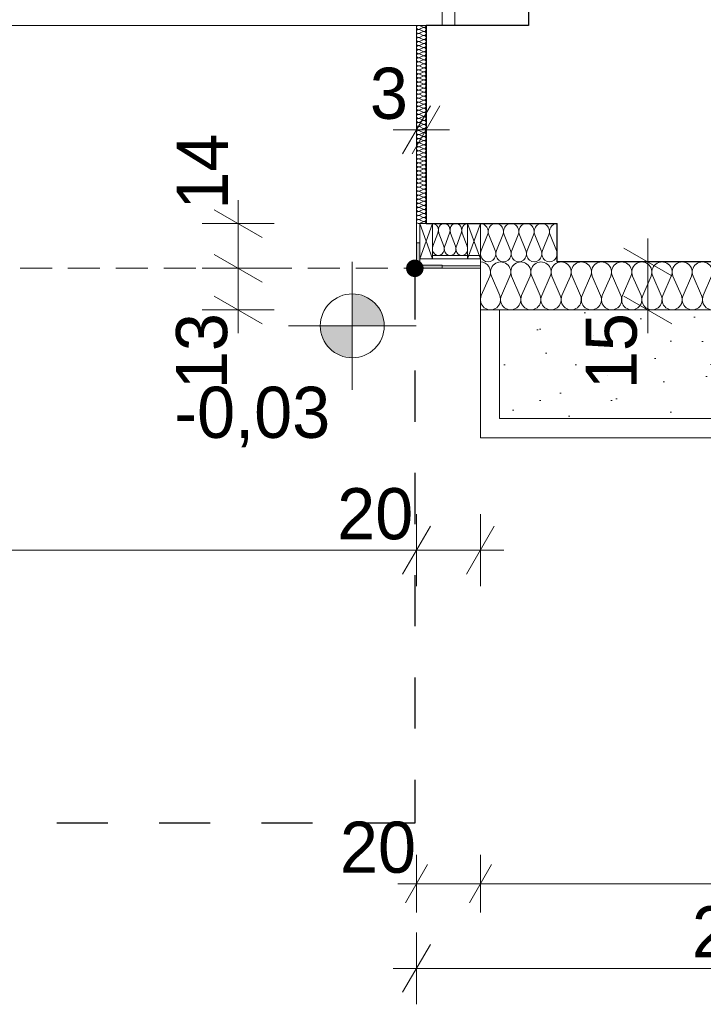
# Model space of a CAD drawing. Extents: x -547885 to -186295, y -25370 to 156194.
# Tile 150 of 256: x -490539 to -488401, y 30535 to 33615. Entities that reach past the tile are written whole.
import ezdxf

# ---------------------------------------------------------------- set-up
doc = ezdxf.new("R2010")
doc.units = 0
doc.header["$MEASUREMENT"] = 0
doc.linetypes.add('Krawędzie ukryte', pattern=[150, 100, -50])
doc.linetypes.add('Przerywana', pattern=[320, 160, -160])
for name, color, linetype in [('Arch ocieplenie', 7, 'Continuous'), ('INWENT RZĘDNE', 7, 'Continuous'), ('INWENT WYMIARY', 7, 'Continuous')]:
    doc.layers.add(name, color=color, linetype=linetype)
for name, color, linetype, lineweight in [('Arch ocieplenie_Nr_Pióra__21', 7, 'Continuous', 9), ('Arch opisy_Nr_Pióra__21', 7, 'Continuous', 9), ('Arch stropy_Nr_Pióra__21', 7, 'Continuous', 9), ('Arch teren_Nr_Pióra__5', 7, 'Continuous', 13), ('INWENT RZĘDNE_Nr_Pióra__21', 7, 'Continuous', 9), ('INWENT WYMIARY_Nr_Pióra__21', 7, 'Continuous', 9), ('INWENT. DRZWI_Nr_Pióra__21', 7, 'Continuous', 9), ('INWENT.ŚCIANY_Nr_Pióra__1', 7, 'Continuous', 25), ('Istniejące stropy_Nr_Pióra__5', 7, 'Continuous', 13)]:
    doc.layers.add(name, color=color, linetype=linetype, lineweight=lineweight)
for name, color, linetype, lineweight, true_color in [('Arch ocieplenie_Nr_Pióra__25', 7, 'Continuous', 15, 0x40a5ff), ('Arch ocieplenie_Nr_Pióra__44', 7, 'Continuous', 9, 0x029e21), ('Arch okna_Nr_Pióra__82', 7, 'Continuous', 20, 0xaaaaaa), ('Arch wykończenie_Nr_Pióra__3', 7, 'Continuous', 18, 0xff6600), ('Arch wykończenie_Nr_Pióra__9', 7, 'Continuous', 9, 0x3dad99)]:
    doc.layers.add(name, color=color, linetype=linetype, lineweight=lineweight, true_color=true_color)
doc.styles.add('GENERATED_STYLE_2', font='txt')
doc.styles.add('GENERATED_STYLE_4', font='txt')
doc.dimstyles.new('GENERATED_STYLE__13', dxfattribs={"dimtxt": 0.18, "dimasz": 109.44, "dimexe": 0.18, "dimexo": 0.0625, "dimgap": 0.09, "dimtad": 0, "dimtih": 1, "dimtoh": 1, "dimdec": 4, "dimzin": 0, "dimdsep": 46, "dimcen": 0.09, "dimadec": 0, "dimazin": 0, "dimtfac": 1, "dimtdec": 4, "dimtmove": 0, "dimatfit": 3, "dimldrblk": 'ARROWHEAD_11', "dimfxl": 0, "dimtolj": 1, "dimtzin": 0, "dimarcsym": 0})
doc.dimstyles.new('GENERATED_STYLE__3', dxfattribs={"dimtxt": 160.000002, "dimasz": 91.2, "dimexe": 0.18, "dimexo": 0, "dimgap": 0.09, "dimtad": 1, "dimtih": 1, "dimtoh": 1, "dimdec": 0, "dimlfac": 0.1, "dimzin": 0, "dimdsep": 46, "dimtxsty": 'GENERATED_STYLE_2', "dimblk": 'ARROWHEAD_2', "dimblk1": 'ARROWHEAD_2', "dimblk2": 'ARROWHEAD_2', "dimcen": 0.09, "dimclrd": 7, "dimclre": 7, "dimclrt": 7, "dimazin": 0, "dimtfac": 1, "dimtdec": 4, "dimtmove": 0, "dimatfit": 3, "dimfxl": 0, "dimtolj": 1, "dimtzin": 0, "dimarcsym": 0})
doc.dimstyles.new('GENERATED_STYLE__5', dxfattribs={"dimtxt": 160.000002, "dimasz": 114, "dimexe": 0.18, "dimexo": 0, "dimgap": 0.09, "dimtad": 1, "dimtih": 1, "dimtoh": 1, "dimdec": 0, "dimlfac": 0.1, "dimzin": 0, "dimdsep": 46, "dimtxsty": 'GENERATED_STYLE_2', "dimblk": 'ARROWHEAD_2', "dimblk1": 'ARROWHEAD_2', "dimblk2": 'ARROWHEAD_2', "dimcen": 0.09, "dimclrd": 7, "dimclre": 7, "dimclrt": 7, "dimazin": 0, "dimtfac": 1, "dimtdec": 4, "dimtmove": 0, "dimatfit": 3, "dimfxl": 0, "dimtolj": 1, "dimtzin": 0, "dimarcsym": 0})
doc.dimstyles.new('GENERATED_STYLE__6', dxfattribs={"dimtxt": 160.000002, "dimasz": 114, "dimexe": 0.18, "dimexo": 0, "dimgap": 0.09, "dimtad": 1, "dimdec": 0, "dimlfac": 0.1, "dimzin": 0, "dimdsep": 46, "dimtxsty": 'GENERATED_STYLE_2', "dimblk": 'ARROWHEAD_2', "dimblk1": 'ARROWHEAD_2', "dimblk2": 'ARROWHEAD_2', "dimcen": 0.09, "dimclrd": 7, "dimclre": 7, "dimclrt": 7, "dimazin": 0, "dimtfac": 1, "dimtdec": 4, "dimtmove": 2, "dimatfit": 3, "dimfxl": 0, "dimtolj": 1, "dimtzin": 0, "dimarcsym": 0})
doc.dimstyles.new('GENERATED_STYLE__7', dxfattribs={"dimtxt": 160.000002, "dimasz": 114, "dimexe": 0.18, "dimexo": 0, "dimgap": 0.09, "dimtad": 1, "dimdec": 0, "dimlfac": 0.1, "dimzin": 0, "dimdsep": 46, "dimtxsty": 'GENERATED_STYLE_2', "dimblk": 'ARROWHEAD_2', "dimblk1": 'ARROWHEAD_2', "dimblk2": 'ARROWHEAD_2', "dimcen": 0.09, "dimclrd": 7, "dimclre": 7, "dimclrt": 7, "dimazin": 0, "dimtfac": 1, "dimtdec": 4, "dimtmove": 0, "dimatfit": 3, "dimfxl": 0, "dimtolj": 1, "dimtzin": 0, "dimarcsym": 0})

# ---------------------------------------------------------------- blocks, each defined once
blk = doc.blocks.new('Izolacja cieplna 14_3', base_point=(-489098.3, 32857.6))
at = {"layer": 'Arch ocieplenie_Nr_Pióra__44', "linetype": 'Continuous'}
for p, q in [((-489095.7, 32752.3), (-489069.4, 32812.9)), ((-489064.1, 32812.9), (-489037.9, 32752.3)), ((-489032.6, 32752.3), (-489006.3, 32812.9)), ((-489001, 32812.9), (-488974.8, 32752.3)), ((-488969.5, 32752.3), (-488943.2, 32812.9)), ((-488937.9, 32812.9), (-488911.7, 32752.3)), ((-488906.4, 32752.3), (-488880.1, 32812.9)), ((-488874.8, 32812.9), (-488848.6, 32752.3)), ((-488843.3, 32752.3), (-488817, 32812.9)), ((-488811.7, 32812.9), (-488785.5, 32752.3)), ((-488780.2, 32752.3), (-488753.9, 32812.9)), ((-488748.6, 32812.9), (-488722.4, 32752.3)), ((-488717.1, 32752.3), (-488690.8, 32812.9)), ((-488685.5, 32812.9), (-488659.3, 32752.3)), ((-488654, 32752.3), (-488627.7, 32812.9)), ((-488622.4, 32812.9), (-488596.1, 32752.3)), ((-488590.8, 32752.3), (-488564.6, 32812.9)), ((-488559.3, 32812.9), (-488533, 32752.3)), ((-488527.7, 32752.3), (-488501.5, 32812.9)), ((-488496.2, 32812.9), (-488469.9, 32752.3)), ((-488464.6, 32752.3), (-488438.4, 32812.9)), ((-488433.1, 32812.9), (-488406.8, 32752.3)), ((-488401.5, 32752.3), (-488375.3, 32812.9)), ((-488370, 32812.9), (-488343.7, 32752.3)), ((-488338.4, 32752.3), (-488312.2, 32812.9)), ((-488306.9, 32812.9), (-488280.6, 32752.3)), ((-488275.3, 32752.3), (-488249.1, 32812.9)), ((-488243.8, 32812.9), (-488217.5, 32752.3)), ((-488212.2, 32752.3), (-488186, 32812.9)), ((-488180.7, 32812.9), (-488154.4, 32752.3)), ((-488149.1, 32752.3), (-488122.9, 32812.9)), ((-488117.6, 32812.9), (-488091.3, 32752.3)), ((-488086, 32752.3), (-488059.8, 32812.9)), ((-488054.5, 32812.9), (-488028.2, 32752.3)), ((-488022.9, 32752.3), (-487996.7, 32812.9)), ((-487991.4, 32812.9), (-487965.1, 32752.3)), ((-487959.8, 32752.3), (-487933.6, 32812.9)), ((-487928.3, 32812.9), (-487902, 32752.3)), ((-487896.7, 32752.3), (-487870.5, 32812.9)), ((-487865.2, 32812.9), (-487838.9, 32752.3)), ((-487833.6, 32752.3), (-487807.4, 32812.9)), ((-487802.1, 32812.9), (-487775.8, 32752.3)), ((-487770.5, 32752.3), (-487744.3, 32812.9)), ((-487739, 32812.9), (-487712.7, 32752.3)), ((-487707.4, 32752.3), (-487681.1, 32812.9)), ((-487675.8, 32812.9), (-487649.6, 32752.3)), ((-487644.3, 32752.3), (-487618, 32812.9)), ((-487612.7, 32812.9), (-487586.5, 32752.3)), ((-487581.2, 32752.3), (-487554.9, 32812.9)), ((-487549.6, 32812.9), (-487523.4, 32752.3)), ((-487518.1, 32752.3), (-487491.8, 32812.9)), ((-487486.5, 32812.9), (-487460.3, 32752.3)), ((-487455, 32752.3), (-487428.7, 32812.9)), ((-487423.4, 32812.9), (-487397.2, 32752.3)), ((-487391.9, 32752.3), (-487365.6, 32812.9)), ((-487360.3, 32812.9), (-487334.1, 32752.3)), ((-487328.8, 32752.3), (-487302.5, 32812.9)), ((-487297.2, 32812.9), (-487271, 32752.3))]:
    blk.add_line(p, q, dxfattribs=at)
for centre, start_param, end_param in [((-489098.3, 32825.7), 4.299596, 6.283185), ((-489035.2, 32825.7), 4.299595, 8.266774), ((-488972.1, 32825.7), 4.299595, 8.266774), ((-488909, 32825.7), 4.299595, 8.266774), ((-488845.9, 32825.7), 4.299595, 8.266774), ((-488782.8, 32825.7), 4.299595, 8.266774), ((-488719.7, 32825.7), 4.299595, 8.266774), ((-488656.6, 32825.7), 4.299595, 8.266774), ((-488593.5, 32825.7), 4.299595, 8.266774), ((-488530.4, 32825.7), 4.299595, 8.266774), ((-488467.3, 32825.7), 4.299595, 8.266774), ((-488404.2, 32825.7), 4.299595, 8.266774), ((-488341.1, 32825.7), 4.299595, 8.266774), ((-488278, 32825.7), 4.299595, 8.266774), ((-488214.9, 32825.7), 4.299595, 8.266774), ((-488151.8, 32825.7), 4.299595, 8.266774), ((-488088.7, 32825.7), 4.299595, 8.266774), ((-488025.6, 32825.7), 4.299595, 8.266774), ((-487962.5, 32825.7), 4.299595, 8.266774), ((-487899.4, 32825.7), 4.299595, 8.266774), ((-487836.3, 32825.7), 4.299595, 8.266774), ((-487773.2, 32825.7), 4.299595, 8.266774), ((-487710.1, 32825.7), 4.299595, 8.266774), ((-487646.9, 32825.7), 4.299595, 8.266774), ((-487583.8, 32825.7), 4.299595, 8.266774), ((-487520.7, 32825.7), 4.299595, 8.266774), ((-487457.6, 32825.7), 4.299595, 8.266774), ((-487394.5, 32825.7), 4.299595, 8.266774), ((-487331.4, 32825.7), 4.299595, 8.266774), ((-487268.3, 32825.7), 0, 1.983589), ((-489066.8, 32739.5), 1.158003, 5.125183), ((-489003.7, 32739.5), 1.158003, 5.125183), ((-488940.6, 32739.5), 1.158003, 5.125183), ((-488877.5, 32739.5), 1.158003, 5.125183), ((-488814.4, 32739.5), 1.158003, 5.125183), ((-488751.3, 32739.5), 1.158003, 5.125183), ((-488688.2, 32739.5), 1.158003, 5.125183), ((-488625, 32739.5), 1.158003, 5.125183), ((-488561.9, 32739.5), 1.158003, 5.125183), ((-488498.8, 32739.5), 1.158003, 5.125183), ((-488435.7, 32739.5), 1.158003, 5.125183), ((-488372.6, 32739.5), 1.158003, 5.125183), ((-488309.5, 32739.5), 1.158003, 5.125183), ((-488246.4, 32739.5), 1.158003, 5.125183), ((-488183.3, 32739.5), 1.158003, 5.125183), ((-488120.2, 32739.5), 1.158003, 5.125183), ((-488057.1, 32739.5), 1.158003, 5.125183), ((-487994, 32739.5), 1.158003, 5.125183), ((-487930.9, 32739.5), 1.158003, 5.125183), ((-487867.8, 32739.5), 1.158003, 5.125183), ((-487804.7, 32739.5), 1.158003, 5.125183), ((-487741.6, 32739.5), 1.158003, 5.125183), ((-487678.5, 32739.5), 1.158003, 5.125183), ((-487615.4, 32739.5), 1.158003, 5.125183), ((-487552.3, 32739.5), 1.158003, 5.125183), ((-487489.2, 32739.5), 1.158003, 5.125183), ((-487426.1, 32739.5), 1.158003, 5.125183), ((-487363, 32739.5), 1.158003, 5.125183), ((-487299.9, 32739.5), 1.158003, 5.125183)]:
    blk.add_ellipse(centre, major_axis=(0, 31.9), ratio=0.989029, start_param=start_param, end_param=end_param, dxfattribs=at)
blk = doc.blocks.new('Izolacja cieplna 14_6', base_point=(-489138.3, 32977.6))
at = {"layer": 'Arch ocieplenie_Nr_Pióra__44', "linetype": 'Continuous'}
for p, q in [((-489231.5, 32947.8), (-489246.8, 32907.4)), ((-489213.2, 32907.4), (-489228.5, 32947.8)), ((-489194.9, 32947.8), (-489210.1, 32907.4)), ((-489176.5, 32907.4), (-489191.8, 32947.8)), ((-489158.2, 32947.8), (-489173.5, 32907.4)), ((-489139.9, 32907.4), (-489155.1, 32947.8))]:
    blk.add_line(p, q, dxfattribs=at)
for centre, start_param, end_param in [((-489248.3, 32956.4), 1.158004, 3.141593), ((-489211.7, 32956.4), 1.158004, 5.125183), ((-489175, 32956.4), 1.158004, 5.125183), ((-489138.3, 32956.4), 3.141593, 5.125182), ((-489230, 32898.9), 4.299595, 8.266775), ((-489193.3, 32898.9), 4.299595, 8.266775), ((-489156.7, 32898.9), 4.299595, 8.266775)]:
    blk.add_ellipse(centre, major_axis=(0, -21.3), ratio=0.862022, start_param=start_param, end_param=end_param, dxfattribs=at)
blk = doc.blocks.new('Izolacja cieplna 14_7', base_point=(-488858.3, 32977.6))
at = {"layer": 'Arch ocieplenie_Nr_Pióra__44', "linetype": 'Continuous'}
for p, q in [((-489076.3, 32941.9), (-489096.3, 32893.4)), ((-489052.3, 32893.4), (-489072.3, 32941.9)), ((-489028.3, 32941.9), (-489048.3, 32893.4)), ((-489004.3, 32893.4), (-489024.3, 32941.9)), ((-488980.3, 32941.9), (-489000.3, 32893.4)), ((-488956.3, 32893.4), (-488976.3, 32941.9)), ((-488932.3, 32941.9), (-488952.3, 32893.4)), ((-488908.3, 32893.4), (-488928.3, 32941.9)), ((-488884.3, 32941.9), (-488904.3, 32893.4)), ((-488860.3, 32893.4), (-488880.3, 32941.9))]:
    blk.add_line(p, q, dxfattribs=at)
for centre, start_param, end_param in [((-489098.3, 32952.1), 1.158004, 3.141593), ((-489050.3, 32952.1), 1.158004, 5.125183), ((-489002.3, 32952.1), 1.158004, 5.125183), ((-488954.3, 32952.1), 1.158004, 5.125183), ((-488906.3, 32952.1), 1.158004, 5.125183), ((-488858.3, 32952.1), 3.141593, 5.125182), ((-489074.3, 32883.2), 4.299595, 8.266775), ((-489026.3, 32883.2), 4.299595, 8.266775), ((-488978.3, 32883.2), 4.299595, 8.266775), ((-488930.3, 32883.2), 4.299595, 8.266775), ((-488882.3, 32883.2), 4.299595, 8.266775)]:
    blk.add_ellipse(centre, major_axis=(0, -25.5), ratio=0.94039, start_param=start_param, end_param=end_param, dxfattribs=at)
blk = doc.blocks.new('Izolacja cieplna 14_8', base_point=(-489268.3, 32977.6))
at = {"layer": 'Arch ocieplenie_Nr_Pióra__44', "linetype": 'Continuous'}
for p, q in [((-489277.3, 33591.8), (-489289.4, 33597.1)), ((-489289.4, 33585.5), (-489277.3, 33590.8)), ((-489277.3, 33579.2), (-489289.4, 33584.4)), ((-489289.4, 33572.9), (-489277.3, 33578.1)), ((-489277.3, 33566.5), (-489289.4, 33571.8)), ((-489289.4, 33560.2), (-489277.3, 33565.5)), ((-489277.3, 33553.9), (-489289.4, 33559.1)), ((-489289.4, 33547.6), (-489277.3, 33552.8)), ((-489277.3, 33541.2), (-489289.4, 33546.5)), ((-489289.4, 33534.9), (-489277.3, 33540.2)), ((-489277.3, 33528.6), (-489289.4, 33533.8)), ((-489289.4, 33522.2), (-489277.3, 33527.5)), ((-489277.3, 33515.9), (-489289.4, 33521.2)), ((-489289.4, 33509.6), (-489277.3, 33514.9)), ((-489277.3, 33503.3), (-489289.4, 33508.5)), ((-489289.4, 33496.9), (-489277.3, 33502.2)), ((-489277.3, 33490.6), (-489289.4, 33495.9)), ((-489289.4, 33484.3), (-489277.3, 33489.5)), ((-489277.3, 33478), (-489289.4, 33483.2)), ((-489289.4, 33471.6), (-489277.3, 33476.9)), ((-489277.3, 33465.3), (-489289.4, 33470.6)), ((-489289.4, 33459), (-489277.3, 33464.2)), ((-489277.3, 33452.7), (-489289.4, 33457.9)), ((-489289.4, 33446.3), (-489277.3, 33451.6)), ((-489277.3, 33440), (-489289.4, 33445.3)), ((-489289.4, 33433.7), (-489277.3, 33438.9)), ((-489277.3, 33427.3), (-489289.4, 33432.6)), ((-489289.4, 33421), (-489277.3, 33426.3)), ((-489277.3, 33414.7), (-489289.4, 33420)), ((-489289.4, 33408.4), (-489277.3, 33413.6)), ((-489277.3, 33402), (-489289.4, 33407.3)), ((-489289.4, 33395.7), (-489277.3, 33401)), ((-489277.3, 33389.4), (-489289.4, 33394.7)), ((-489289.4, 33383.1), (-489277.3, 33388.3)), ((-489277.3, 33376.7), (-489289.4, 33382)), ((-489289.4, 33370.4), (-489277.3, 33375.7)), ((-489277.3, 33364.1), (-489289.4, 33369.3)), ((-489289.4, 33357.8), (-489277.3, 33363)), ((-489277.3, 33351.4), (-489289.4, 33356.7)), ((-489289.4, 33345.1), (-489277.3, 33350.4)), ((-489277.3, 33338.8), (-489289.4, 33344)), ((-489289.4, 33332.4), (-489277.3, 33337.7)), ((-489277.3, 33326.1), (-489289.4, 33331.4)), ((-489289.4, 33319.8), (-489277.3, 33325.1)), ((-489277.3, 33313.5), (-489289.4, 33318.7)), ((-489289.4, 33307.1), (-489277.3, 33312.4)), ((-489277.3, 33300.8), (-489289.4, 33306.1)), ((-489289.4, 33294.5), (-489277.3, 33299.8)), ((-489277.3, 33288.2), (-489289.4, 33293.4)), ((-489289.4, 33281.8), (-489277.3, 33287.1)), ((-489277.3, 33275.5), (-489289.4, 33280.8)), ((-489289.4, 33269.2), (-489277.3, 33274.4)), ((-489277.3, 33262.9), (-489289.4, 33268.1)), ((-489289.4, 33256.5), (-489277.3, 33261.8)), ((-489277.3, 33250.2), (-489289.4, 33255.5)), ((-489289.4, 33243.9), (-489277.3, 33249.1)), ((-489277.3, 33237.6), (-489289.4, 33242.8)), ((-489289.4, 33231.2), (-489277.3, 33236.5)), ((-489277.3, 33224.9), (-489289.4, 33230.2)), ((-489289.4, 33218.6), (-489277.3, 33223.8)), ((-489277.3, 33212.2), (-489289.4, 33217.5)), ((-489289.4, 33205.9), (-489277.3, 33211.2)), ((-489277.3, 33199.6), (-489289.4, 33204.9)), ((-489289.4, 33193.3), (-489277.3, 33198.5)), ((-489277.3, 33186.9), (-489289.4, 33192.2)), ((-489289.4, 33180.6), (-489277.3, 33185.9)), ((-489277.3, 33174.3), (-489289.4, 33179.5)), ((-489289.4, 33168), (-489277.3, 33173.2)), ((-489277.3, 33161.6), (-489289.4, 33166.9)), ((-489289.4, 33155.3), (-489277.3, 33160.6)), ((-489277.3, 33149), (-489289.4, 33154.2)), ((-489289.4, 33142.7), (-489277.3, 33147.9)), ((-489277.3, 33136.3), (-489289.4, 33141.6)), ((-489289.4, 33130), (-489277.3, 33135.3)), ((-489277.3, 33123.7), (-489289.4, 33128.9)), ((-489289.4, 33117.3), (-489277.3, 33122.6)), ((-489277.3, 33111), (-489289.4, 33116.3)), ((-489289.4, 33104.7), (-489277.3, 33110)), ((-489277.3, 33098.4), (-489289.4, 33103.6)), ((-489289.4, 33092), (-489277.3, 33097.3)), ((-489277.3, 33085.7), (-489289.4, 33091)), ((-489289.4, 33079.4), (-489277.3, 33084.7)), ((-489277.3, 33073.1), (-489289.4, 33078.3)), ((-489289.4, 33066.7), (-489277.3, 33072)), ((-489277.3, 33060.4), (-489289.4, 33065.7)), ((-489289.4, 33054.1), (-489277.3, 33059.3)), ((-489277.3, 33047.8), (-489289.4, 33053)), ((-489289.4, 33041.4), (-489277.3, 33046.7)), ((-489277.3, 33035.1), (-489289.4, 33040.4)), ((-489289.4, 33028.8), (-489277.3, 33034)), ((-489277.3, 33022.4), (-489289.4, 33027.7)), ((-489289.4, 33016.1), (-489277.3, 33021.4)), ((-489277.3, 33009.8), (-489289.4, 33015.1)), ((-489289.4, 33003.5), (-489277.3, 33008.7)), ((-489277.3, 32997.1), (-489289.4, 33002.4)), ((-489289.4, 32990.8), (-489277.3, 32996.1)), ((-489277.3, 32984.5), (-489289.4, 32989.8)), ((-489289.4, 32978.2), (-489277.3, 32983.4))]:
    blk.add_line(p, q, dxfattribs=at)
for centre, start_param, end_param in [((-489291.9, 33591.3), 4.299595, 8.266775), ((-489291.9, 33578.7), 4.299595, 8.266775), ((-489274.7, 33597.6), 1.158004, 3.141593), ((-489274.7, 33585), 1.158004, 5.125183), ((-489274.7, 33572.3), 1.158004, 5.125183), ((-489291.9, 33566), 4.299595, 8.266775), ((-489291.9, 33553.3), 4.299595, 8.266775), ((-489291.9, 33540.7), 4.299595, 8.266775), ((-489274.7, 33559.7), 1.158004, 5.125183), ((-489274.7, 33547), 1.158004, 5.125183), ((-489291.9, 33528), 4.299595, 8.266775), ((-489291.9, 33515.4), 4.299595, 8.266775), ((-489274.7, 33534.4), 1.158004, 5.125183), ((-489274.7, 33521.7), 1.158004, 5.125183), ((-489274.7, 33509.1), 1.158004, 5.125183), ((-489291.9, 33502.7), 4.299595, 8.266775), ((-489291.9, 33490.1), 4.299595, 8.266775), ((-489274.7, 33496.4), 1.158004, 5.125183), ((-489274.7, 33483.8), 1.158004, 5.125183), ((-489291.9, 33477.4), 4.299595, 8.266775), ((-489291.9, 33464.8), 4.299595, 8.266775), ((-489291.9, 33452.1), 4.299595, 8.266775), ((-489274.7, 33471.1), 1.158004, 5.125183), ((-489274.7, 33458.4), 1.158004, 5.125183), ((-489291.9, 33439.5), 4.299595, 8.266775), ((-489291.9, 33426.8), 4.299595, 8.266775), ((-489274.7, 33445.8), 1.158004, 5.125183), ((-489274.7, 33433.1), 1.158004, 5.125183), ((-489274.7, 33420.5), 1.158004, 5.125183), ((-489291.9, 33414.2), 4.299595, 8.266775), ((-489291.9, 33401.5), 4.299595, 8.266775), ((-489291.9, 33388.9), 4.299595, 8.266775), ((-489274.7, 33407.8), 1.158004, 5.125183), ((-489274.7, 33395.2), 1.158004, 5.125183), ((-489291.9, 33376.2), 4.299595, 8.266775), ((-489291.9, 33363.5), 4.299595, 8.266775), ((-489274.7, 33382.5), 1.158004, 5.125183), ((-489274.7, 33369.9), 1.158004, 5.125183), ((-489274.7, 33357.2), 1.158004, 5.125183), ((-489291.9, 33350.9), 4.299595, 8.266775), ((-489291.9, 33338.2), 4.299595, 8.266775), ((-489291.9, 33325.6), 4.299595, 8.266775), ((-489274.7, 33344.6), 1.158004, 5.125183), ((-489274.7, 33331.9), 1.158004, 5.125183), ((-489291.9, 33312.9), 4.299595, 8.266775), ((-489291.9, 33300.3), 4.299595, 8.266775), ((-489274.7, 33319.3), 1.158004, 5.125183), ((-489274.7, 33306.6), 1.158004, 5.125183), ((-489274.7, 33294), 1.158004, 5.125183), ((-489291.9, 33287.6), 4.299595, 8.266775), ((-489291.9, 33275), 4.299595, 8.266775), ((-489291.9, 33262.3), 4.299595, 8.266775), ((-489274.7, 33281.3), 1.158004, 5.125183), ((-489274.7, 33268.7), 1.158004, 5.125183), ((-489291.9, 33249.7), 4.299595, 8.266775), ((-489291.9, 33237), 4.299595, 8.266775), ((-489274.7, 33256), 1.158004, 5.125183), ((-489274.7, 33243.3), 1.158004, 5.125183), ((-489291.9, 33224.4), 4.299595, 8.266775), ((-489291.9, 33211.7), 4.299595, 8.266775), ((-489274.7, 33230.7), 1.158004, 5.125183), ((-489274.7, 33218), 1.158004, 5.125183), ((-489274.7, 33205.4), 1.158004, 5.125183), ((-489291.9, 33199.1), 4.299595, 8.266775), ((-489291.9, 33186.4), 4.299595, 8.266775), ((-489291.9, 33173.8), 4.299595, 8.266775), ((-489274.7, 33192.7), 1.158004, 5.125183), ((-489274.7, 33180.1), 1.158004, 5.125183), ((-489291.9, 33161.1), 4.299595, 8.266775), ((-489291.9, 33148.4), 4.299595, 8.266775), ((-489274.7, 33167.4), 1.158004, 5.125183), ((-489274.7, 33154.8), 1.158004, 5.125183), ((-489274.7, 33142.1), 1.158004, 5.125183), ((-489291.9, 33135.8), 4.299595, 8.266775), ((-489291.9, 33123.1), 4.299595, 8.266775), ((-489291.9, 33110.5), 4.299595, 8.266775), ((-489274.7, 33129.5), 1.158004, 5.125183), ((-489274.7, 33116.8), 1.158004, 5.125183), ((-489291.9, 33097.8), 4.299595, 8.266775), ((-489291.9, 33085.2), 4.299595, 8.266775), ((-489274.7, 33104.2), 1.158004, 5.125183), ((-489274.7, 33091.5), 1.158004, 5.125183), ((-489274.7, 33078.9), 1.158004, 5.125183), ((-489291.9, 33072.5), 4.299595, 8.266775), ((-489291.9, 33059.9), 4.299595, 8.266775), ((-489291.9, 33047.2), 4.299595, 8.266775), ((-489274.7, 33066.2), 1.158004, 5.125183), ((-489274.7, 33053.5), 1.158004, 5.125183), ((-489291.9, 33034.6), 4.299595, 8.266775), ((-489291.9, 33021.9), 4.299595, 8.266775), ((-489274.7, 33040.9), 1.158004, 5.125183), ((-489274.7, 33028.2), 1.158004, 5.125183), ((-489291.9, 33009.3), 4.299595, 8.266775), ((-489291.9, 32996.6), 4.299595, 8.266775), ((-489274.7, 33015.6), 1.158004, 5.125183), ((-489274.7, 33002.9), 1.158004, 5.125183), ((-489274.7, 32990.3), 1.158004, 5.125183), ((-489291.9, 32984), 4.299595, 8.266775), ((-489274.7, 32977.6), 3.141593, 5.125182)]:
    blk.add_ellipse(centre, major_axis=(-6.38, 0), ratio=0.991566, start_param=start_param, end_param=end_param, dxfattribs=at)
blk = doc.blocks.new('*D394')
at = {"layer": 'INWENT WYMIARY_Nr_Pióra__21', "linetype": 'Continuous'}
for p, q in [((-489298.3, 30822.3), (-489298.3, 31002.3)), ((-489098.3, 30822.3), (-489098.3, 31002.3)), ((-489263.7, 30972.3), (-489333, 30852.3)), ((-489063.7, 30972.3), (-489133, 30852.3)), ((-489357, 30912.3), (-489298.3, 30912.3)), ((-489298.3, 30912.3), (-489098.3, 30912.3))]:
    blk.add_line(p, q, dxfattribs=at)
at = {"layer": 'INWENT WYMIARY_Nr_Pióra__21', "char_height": 160, "attachment_point": 7, "style": 'GENERATED_STYLE_2'}
for s, insert in [('{20}', (-489537.8, 30944.3)), ('{183}', (-488336.9, 30944.3))]:
    blk.add_mtext(s, dxfattribs=dict(at, insert=insert))
blk = doc.blocks.new('ARROWHEAD_2')
at = {"color": 0, "linetype": 'Continuous', "lineweight": 0}
for p, q in [((-0.378, -0.655), (0.378, 0.655)), ((0, 0), (-1, 0))]:
    blk.add_line(p, q, dxfattribs=at)
blk = doc.blocks.new('*D396')
at = {"layer": 'INWENT WYMIARY_Nr_Pióra__21', "linetype": 'Continuous'}
for p, q in [((-489098.3, 30822.3), (-489098.3, 31002.3)), ((-487268.3, 30822.3), (-487268.3, 31002.3)), ((-489063.7, 30972.3), (-489133, 30852.3)), ((-487303, 30852.3), (-487233.7, 30972.3)), ((-489098.3, 30912.3), (-487268.3, 30912.3)), ((-487268.3, 30912.3), (-487209.6, 30912.3))]:
    blk.add_line(p, q, dxfattribs=at)
at = {"layer": 'INWENT WYMIARY_Nr_Pióra__21', "char_height": 160, "attachment_point": 7, "style": 'GENERATED_STYLE_2'}
for s, insert in [('{20}', (-489537.8, 30944.3)), ('{183}', (-488336.9, 30944.3))]:
    blk.add_mtext(s, dxfattribs=dict(at, insert=insert))
blk = doc.blocks.new('*D510')
at = {"layer": 'INWENT WYMIARY_Nr_Pióra__21', "linetype": 'Continuous'}
for p, q in [((-489298.3, 30535), (-489298.3, 30760)), ((-487268.3, 30535), (-487268.3, 30760)), ((-489255, 30722.5), (-489341.6, 30572.5)), ((-487311.6, 30572.5), (-487225, 30722.5)), ((-489371.7, 30647.5), (-489298.3, 30647.5)), ((-489298.3, 30647.5), (-487268.3, 30647.5)), ((-487268.3, 30647.5), (-487195, 30647.5))]:
    blk.add_line(p, q, dxfattribs=at)
at = {"layer": 'INWENT WYMIARY_Nr_Pióra__21', "insert": (-488436.9, 30679.5), "char_height": 160, "attachment_point": 7, "style": 'GENERATED_STYLE_2'}
blk.add_mtext('{203}', dxfattribs=at)
blk = doc.blocks.new('*D619')
at = {"layer": 'INWENT WYMIARY_Nr_Pióra__21', "linetype": 'Continuous'}
for p, q in [((-489931.3, 32880.9), (-489781.3, 32794.3)), ((-489743.8, 32837.6), (-489968.8, 32837.6)), ((-489856.3, 32707.6), (-489856.3, 32837.6)), ((-489931.3, 32750.9), (-489781.3, 32664.3)), ((-489743.8, 32707.6), (-489968.8, 32707.6)), ((-489856.3, 32634.3), (-489856.3, 32707.6))]:
    blk.add_line(p, q, dxfattribs=at)
at = {"layer": 'INWENT WYMIARY_Nr_Pióra__21', "char_height": 160, "attachment_point": 7, "rotation": 90, "style": 'GENERATED_STYLE_2'}
for s, insert in [('{14}', (-489888.3, 33021)), ('{13}', (-489888.3, 32459.5))]:
    blk.add_mtext(s, dxfattribs=dict(at, insert=insert))
blk = doc.blocks.new('*D620')
at = {"layer": 'INWENT WYMIARY_Nr_Pióra__21', "linetype": 'Continuous'}
for p, q in [((-489856.3, 32977.6), (-489856.3, 33051)), ((-489781.3, 32934.3), (-489931.3, 33020.9)), ((-489743.8, 32977.6), (-489968.8, 32977.6)), ((-489856.3, 32837.6), (-489856.3, 32977.6)), ((-489931.3, 32880.9), (-489781.3, 32794.3)), ((-489743.8, 32837.6), (-489968.8, 32837.6))]:
    blk.add_line(p, q, dxfattribs=at)
at = {"layer": 'INWENT WYMIARY_Nr_Pióra__21', "char_height": 160, "attachment_point": 7, "rotation": 90, "style": 'GENERATED_STYLE_2'}
for s, insert in [('{14}', (-489888.3, 33021)), ('{13}', (-489888.3, 32459.5))]:
    blk.add_mtext(s, dxfattribs=dict(at, insert=insert))
blk = doc.blocks.new('*D622')
at = {"layer": 'INWENT WYMIARY_Nr_Pióra__21', "linetype": 'Continuous'}
for p, q in [((-498138.3, 31843.1), (-498138.3, 32068.1)), ((-497258.3, 31843.1), (-497258.3, 32068.1)), ((-498095, 32030.6), (-498181.6, 31880.6)), ((-497215, 32030.6), (-497301.6, 31880.6)), ((-498211.7, 31955.6), (-498138.3, 31955.6)), ((-498138.3, 31955.6), (-497258.3, 31955.6))]:
    blk.add_line(p, q, dxfattribs=at)
at = {"layer": 'INWENT WYMIARY_Nr_Pióra__21', "char_height": 160, "attachment_point": 7, "style": 'GENERATED_STYLE_2'}
for s, insert in [('{88}', (-497800.7, 31987.6)), ('{36}', (-497180.7, 31987.6)), ('{320}', (-495446.9, 31987.6)), ('{120}', (-493241.9, 31987.6)), ('{320}', (-491149.3, 31987.6)), ('{20}', (-489546.5, 31987.6))]:
    blk.add_mtext(s, dxfattribs=dict(at, insert=insert))
blk = doc.blocks.new('*D623')
at = {"layer": 'INWENT WYMIARY_Nr_Pióra__21', "linetype": 'Continuous'}
for p, q in [((-497258.3, 31843.1), (-497258.3, 32068.1)), ((-496898.3, 31843.1), (-496898.3, 32068.1)), ((-497215, 32030.6), (-497301.6, 31880.6)), ((-496855, 32030.6), (-496941.6, 31880.6)), ((-497258.3, 31955.6), (-496898.3, 31955.6))]:
    blk.add_line(p, q, dxfattribs=at)
at = {"layer": 'INWENT WYMIARY_Nr_Pióra__21', "char_height": 160, "attachment_point": 7, "style": 'GENERATED_STYLE_2'}
for s, insert in [('{88}', (-497800.7, 31987.6)), ('{36}', (-497180.7, 31987.6)), ('{320}', (-495446.9, 31987.6)), ('{120}', (-493241.9, 31987.6)), ('{320}', (-491149.3, 31987.6)), ('{20}', (-489546.5, 31987.6))]:
    blk.add_mtext(s, dxfattribs=dict(at, insert=insert))
blk = doc.blocks.new('*D624')
at = {"layer": 'INWENT WYMIARY_Nr_Pióra__21', "linetype": 'Continuous'}
for p, q in [((-496898.3, 31843.1), (-496898.3, 32068.1)), ((-493688.3, 31843.1), (-493688.3, 32068.1)), ((-496855, 32030.6), (-496941.6, 31880.6)), ((-493645, 32030.6), (-493731.6, 31880.6)), ((-496898.3, 31955.6), (-493688.3, 31955.6))]:
    blk.add_line(p, q, dxfattribs=at)
at = {"layer": 'INWENT WYMIARY_Nr_Pióra__21', "char_height": 160, "attachment_point": 7, "style": 'GENERATED_STYLE_2'}
for s, insert in [('{88}', (-497800.7, 31987.6)), ('{36}', (-497180.7, 31987.6)), ('{320}', (-495446.9, 31987.6)), ('{120}', (-493241.9, 31987.6)), ('{320}', (-491149.3, 31987.6)), ('{20}', (-489546.5, 31987.6))]:
    blk.add_mtext(s, dxfattribs=dict(at, insert=insert))
blk = doc.blocks.new('*D625')
at = {"layer": 'INWENT WYMIARY_Nr_Pióra__21', "linetype": 'Continuous'}
for p, q in [((-493688.3, 31843.1), (-493688.3, 32068.1)), ((-492488.3, 31843.1), (-492488.3, 32068.1)), ((-493645, 32030.6), (-493731.6, 31880.6)), ((-492445, 32030.6), (-492531.6, 31880.6)), ((-493688.3, 31955.6), (-492488.3, 31955.6))]:
    blk.add_line(p, q, dxfattribs=at)
at = {"layer": 'INWENT WYMIARY_Nr_Pióra__21', "char_height": 160, "attachment_point": 7, "style": 'GENERATED_STYLE_2'}
for s, insert in [('{88}', (-497800.7, 31987.6)), ('{36}', (-497180.7, 31987.6)), ('{320}', (-495446.9, 31987.6)), ('{120}', (-493241.9, 31987.6)), ('{320}', (-491149.3, 31987.6)), ('{20}', (-489546.5, 31987.6))]:
    blk.add_mtext(s, dxfattribs=dict(at, insert=insert))
blk = doc.blocks.new('*D626')
at = {"layer": 'INWENT WYMIARY_Nr_Pióra__21', "linetype": 'Continuous'}
for p, q in [((-492488.3, 31843.1), (-492488.3, 32068.1)), ((-489298.3, 31843.1), (-489298.3, 32068.1)), ((-492445, 32030.6), (-492531.6, 31880.6)), ((-489255, 32030.6), (-489341.6, 31880.6)), ((-492488.3, 31955.6), (-489298.3, 31955.6))]:
    blk.add_line(p, q, dxfattribs=at)
at = {"layer": 'INWENT WYMIARY_Nr_Pióra__21', "char_height": 160, "attachment_point": 7, "style": 'GENERATED_STYLE_2'}
for s, insert in [('{88}', (-497800.7, 31987.6)), ('{36}', (-497180.7, 31987.6)), ('{320}', (-495446.9, 31987.6)), ('{120}', (-493241.9, 31987.6)), ('{320}', (-491149.3, 31987.6)), ('{20}', (-489546.5, 31987.6))]:
    blk.add_mtext(s, dxfattribs=dict(at, insert=insert))
blk = doc.blocks.new('*D627')
at = {"layer": 'INWENT WYMIARY_Nr_Pióra__21', "linetype": 'Continuous'}
for p, q in [((-489298.3, 31843.1), (-489298.3, 32068.1)), ((-489098.3, 31843.1), (-489098.3, 32068.1)), ((-489255, 32030.6), (-489341.6, 31880.6)), ((-489141.6, 31880.6), (-489055, 32030.6)), ((-489298.3, 31955.6), (-489098.3, 31955.6)), ((-489098.3, 31955.6), (-489025, 31955.6))]:
    blk.add_line(p, q, dxfattribs=at)
at = {"layer": 'INWENT WYMIARY_Nr_Pióra__21', "char_height": 160, "attachment_point": 7, "style": 'GENERATED_STYLE_2'}
for s, insert in [('{88}', (-497800.7, 31987.6)), ('{36}', (-497180.7, 31987.6)), ('{320}', (-495446.9, 31987.6)), ('{120}', (-493241.9, 31987.6)), ('{320}', (-491149.3, 31987.6)), ('{20}', (-489546.5, 31987.6))]:
    blk.add_mtext(s, dxfattribs=dict(at, insert=insert))
blk = doc.blocks.new('*D630')
at = {"layer": 'INWENT WYMIARY_Nr_Pióra__21', "linetype": 'Continuous'}
for p, q in [((-489298.3, 33158.5), (-489298.3, 33383.5)), ((-489268.3, 33158.5), (-489268.3, 33383.5)), ((-489341.6, 33196), (-489255, 33346)), ((-489225, 33346), (-489311.6, 33196)), ((-489371.7, 33271), (-489298.3, 33271)), ((-489298.3, 33271), (-489268.3, 33271)), ((-489268.3, 33271), (-489195, 33271))]:
    blk.add_line(p, q, dxfattribs=at)
at = {"layer": 'INWENT WYMIARY_Nr_Pióra__21', "insert": (-489444.1, 33303), "char_height": 160, "attachment_point": 7, "style": 'GENERATED_STYLE_2'}
blk.add_mtext('{3}', dxfattribs=at)
blk = doc.blocks.new('*D632')
at = {"layer": 'INWENT WYMIARY_Nr_Pióra__21', "linetype": 'Continuous'}
for p, q in [((-488575.1, 32857.6), (-488575.1, 32931)), ((-488500.1, 32814.3), (-488650.1, 32900.9)), ((-488462.6, 32857.6), (-488687.6, 32857.6)), ((-488575.1, 32707.6), (-488575.1, 32857.6)), ((-488650.1, 32750.9), (-488500.1, 32664.3)), ((-488462.6, 32707.6), (-488687.6, 32707.6)), ((-488575.1, 32634.3), (-488575.1, 32707.6))]:
    blk.add_line(p, q, dxfattribs=at)
at = {"layer": 'INWENT WYMIARY_Nr_Pióra__21', "insert": (-488607.1, 32459.5), "char_height": 160, "attachment_point": 7, "rotation": 90, "style": 'GENERATED_STYLE_2'}
blk.add_mtext('{15}', dxfattribs=at)
blk = doc.blocks.new('*D654')
at = {"layer": 'INWENT WYMIARY_Nr_Pióra__21', "linetype": 'Continuous'}
for p, q in [((-471317.1, 45190.9), (-471167.1, 45104.3)), ((-471242.1, 45147.6), (-471242.1, 45221)), ((-471129.6, 45147.6), (-471354.6, 45147.6)), ((-471167.1, 45044.3), (-471317.1, 45130.9)), ((-471242.1, 45087.6), (-471242.1, 45147.6)), ((-471129.6, 45087.6), (-471354.6, 45087.6))]:
    blk.add_line(p, q, dxfattribs=at)
at = {"layer": 'INWENT WYMIARY_Nr_Pióra__21', "char_height": 160, "attachment_point": 7, "rotation": 90, "style": 'GENERATED_STYLE_2'}
for s, insert in [('{6}', (-471274.1, 45248.7)), ('{1\xa0238}', (-471274.1, 38667.2))]:
    blk.add_mtext(s, dxfattribs=dict(at, insert=insert))
blk = doc.blocks.new('*D655')
at = {"layer": 'INWENT WYMIARY_Nr_Pióra__21', "linetype": 'Continuous'}
for p, q in [((-470945.1, 45104.3), (-471095.1, 45190.9)), ((-471020.1, 45147.6), (-471020.1, 45221)), ((-470907.6, 45147.6), (-471132.6, 45147.6)), ((-471020.1, 32707.6), (-471020.1, 45147.6)), ((-471095.1, 32750.9), (-470945.1, 32664.3)), ((-470907.6, 32707.6), (-471132.6, 32707.6)), ((-471020.1, 32634.3), (-471020.1, 32707.6))]:
    blk.add_line(p, q, dxfattribs=at)
at = {"layer": 'INWENT WYMIARY_Nr_Pióra__21', "insert": (-471052.1, 38697.2), "char_height": 160, "attachment_point": 7, "rotation": 90, "style": 'GENERATED_STYLE_2'}
blk.add_mtext('{1\xa0244}', dxfattribs=at)
blk = doc.blocks.new('Koty wysokościowe_9', base_point=(-489499.1, 32657.6))
at = {"layer": 'INWENT RZĘDNE_Nr_Pióra__21', "linetype": 'Continuous'}
for points in [[(-489499.1, 32657.6), (-489399.1, 32657.6), (-489406.8, 32695.9), (-489428.4, 32728.3), (-489460.9, 32750), (-489499.1, 32757.6)], [(-489499.1, 32657.6), (-489599.1, 32657.6), (-489591.5, 32619.4), (-489569.9, 32586.9), (-489537.4, 32565.2), (-489499.1, 32557.6)]]:
    blk.add_hatch(color=256, dxfattribs=at).paths.add_polyline_path(points, flags=0)
for p, q in [((-489499.1, 32457.6), (-489499.1, 32857.6)), ((-489699.1, 32657.6), (-489299.1, 32657.6))]:
    blk.add_line(p, q, dxfattribs=at)
blk.add_circle((-489499.1, 32657.6), 100, dxfattribs=at)
at = {"layer": 'INWENT RZĘDNE_Nr_Pióra__21', "insert": (-490055.8, 32277.4), "char_height": 160, "attachment_point": 7, "style": 'GENERATED_STYLE_4'}
blk.add_mtext('{-0,03}', dxfattribs=at)
blk = doc.blocks.new('ARROWHEAD_11')
at = {"color": 0, "linetype": 'Continuous', "lineweight": 0}
blk.add_line((0, 0), (-1, 0), dxfattribs=at)
at = {"color": 0, "linetype": 'Continuous', "lineweight": 0, "const_width": 0.25, "flags": 128}
blk.add_lwpolyline([(-0.125, 0, 1), (0.125, 0, 1)], format="xyb", close=True, dxfattribs=at)

msp = doc.modelspace()

# ---------------------------------------------------------------- hatches: boundary and pattern name
at = {"layer": 'Arch ocieplenie_Nr_Pióra__25', "linetype": 'Continuous', "lineweight": 0, "true_color": 0x20527f}
msp.add_hatch(color=167, dxfattribs=at).paths.add_polyline_path([(-489218.3, 32837.6), (-489298.3, 32837.6), (-489298.3, 32917.6), (-489288.3, 32917.6), (-489288.3, 32847.6), (-489218.3, 32847.6)], flags=0)
at = {"layer": 'Arch okna_Nr_Pióra__82', "linetype": 'Continuous'}
h = msp.add_hatch(dxfattribs=at)
h.set_pattern_fill('Render', color=256, style=0, pattern_type=2)
h.set_pattern_definition([(45, (0, 350), (-111.36932, 111.36932), [0, -105, 0, -157.5]), (110, (350, 350), (148.00159, 53.868173), [0, -77, 0, -133])])
h.paths.add_polyline_path([(-481433.3, 32707.6), (-489038.3, 32707.6), (-489038.3, 32367.6), (-481433.3, 32367.6)], flags=0)

# ---------------------------------------------------------------- linework, layer by layer
at = {"layer": 'Arch ocieplenie_Nr_Pióra__21', "linetype": 'Continuous', "flags": 128}
msp.add_lwpolyline([(-489218.3, 32837.6), (-489298.3, 32837.6), (-489298.3, 32917.6), (-489288.3, 32917.6), (-489288.3, 32847.6), (-489218.3, 32847.6)], close=True, dxfattribs=at)
at = {"layer": 'Arch stropy_Nr_Pióra__21', "linetype": 'Continuous'}
msp.add_line((-492518.3, 33597.6), (-489268.3, 33597.6), dxfattribs=at)
at = {"layer": 'Arch teren_Nr_Pióra__5', "linetype": 'Continuous'}
for p, q in [((-489098.3, 32307.6), (-489098.3, 32707.6)), ((-489038.3, 32367.6), (-489038.3, 32707.6)), ((-481433.3, 32367.6), (-489038.3, 32367.6)), ((-481433.3, 32307.6), (-489098.3, 32307.6))]:
    msp.add_line(p, q, dxfattribs=at)
at = {"layer": 'Arch wykończenie_Nr_Pióra__3', "linetype": 'Continuous'}
for p, q in [((-489098.3, 32977.6), (-489098.3, 32707.6)), ((-489098.3, 32707.6), (-487268.3, 32707.6))]:
    msp.add_line(p, q, dxfattribs=at)
at = {"layer": 'Arch wykończenie_Nr_Pióra__9', "linetype": 'Continuous'}
for p, q in [((-489298.3, 32837.6), (-489298.3, 33597.6)), ((-489248.3, 32977.6), (-489288.3, 32977.6)), ((-489288.3, 32977.6), (-489288.3, 32867.6)), ((-489288.3, 32977.6), (-489248.3, 32867.6)), ((-489248.3, 32977.6), (-489288.3, 32867.6)), ((-489248.3, 32867.6), (-489248.3, 32977.6)), ((-489098.3, 32977.6), (-489138.3, 32977.6)), ((-489138.3, 32977.6), (-489138.3, 32867.6)), ((-489138.3, 32977.6), (-489098.3, 32867.6)), ((-489098.3, 32977.6), (-489138.3, 32867.6)), ((-489098.3, 32867.6), (-489098.3, 32977.6)), ((-489098.3, 32877.6), (-489248.3, 32877.6)), ((-489288.3, 32845.6), (-489288.3, 32867.6)), ((-489288.3, 32867.6), (-489248.3, 32867.6)), ((-489098.3, 32867.6), (-489288.3, 32867.6)), ((-489098.3, 32845.6), (-489218.3, 32845.6)), ((-489138.3, 32867.6), (-489098.3, 32867.6)), ((-489098.3, 32845.6), (-489098.3, 32867.6)), ((-489098.3, 32837.6), (-489218.3, 32837.6))]:
    msp.add_line(p, q, dxfattribs=at)
at = {"layer": 'INWENT. DRZWI_Nr_Pióra__21', "linetype": 'Continuous'}
for p, q in [((-489218.3, 33667.6), (-489218.3, 33597.6)), ((-489178.3, 33667.6), (-489178.3, 33597.6)), ((-492568.3, 33597.6), (-489218.3, 33597.6)), ((-489278.3, 33597.6), (-489178.3, 33597.6))]:
    msp.add_line(p, q, dxfattribs=at)
at = {"layer": 'INWENT.ŚCIANY_Nr_Pióra__1', "linetype": 'Continuous'}
for p, q in [((-488948.3, 37637.6), (-488948.3, 33597.6)), ((-488948.3, 33597.6), (-489268.3, 33597.6)), ((-489268.3, 33597.6), (-489268.3, 32977.6)), ((-489268.3, 32977.6), (-488858.3, 32977.6)), ((-488858.3, 32857.6), (-488858.3, 32977.6)), ((-487478.3, 32857.6), (-488858.3, 32857.6))]:
    msp.add_line(p, q, dxfattribs=at)
at = {"layer": 'Istniejące stropy_Nr_Pióra__5', "linetype": 'Krawędzie ukryte'}
msp.add_line((-492488.3, 32837.6), (-489298.3, 32837.6), dxfattribs=at)

# ---------------------------------------------------------------- block references
at = {"layer": 'Arch ocieplenie', "color": 104, "linetype": 'Continuous', "lineweight": 13, "true_color": 0x029e21}
for name, p in [('Izolacja cieplna 14_8', (-489268.3, 32977.6)), ('Izolacja cieplna 14_6', (-489138.3, 32977.6)), ('Izolacja cieplna 14_7', (-488858.3, 32977.6)), ('Izolacja cieplna 14_3', (-489098.3, 32857.6))]:
    msp.add_blockref(name, p, dxfattribs=at)
at = {"layer": 'INWENT RZĘDNE'}
msp.add_blockref('Koty wysokościowe_9', (-489499.1, 32657.6), dxfattribs=at)

# ---------------------------------------------------------------- dimensions: what is measured, and where the dimension line sits
at = {"layer": 'INWENT WYMIARY', "linetype": 'Continuous'}
for base, p1, p2, dimstyle, picture, middle in [((-471242.1, 32707.6), (-471873.3, 45087.6), (-488783.3, 45147.6), 'GENERATED_STYLE__6', '*D654', (-471354.1, 45309.4)), ((-471020.1, 32707.6), (-471873.3, 32707.6), (-488783.3, 45147.6), 'GENERATED_STYLE__7', '*D655', (-471132.1, 38970.8)), ((-489856.3, 32707.6), (-489098.3, 32707.6), (-489642.8, 32837.6), 'GENERATED_STYLE__7', '*D619', (-489968.3, 32580.9)), ((-489856.3, 32707.6), (-489642.8, 32837.6), (-489098.3, 32977.6), 'GENERATED_STYLE__7', '*D620', (-489968.3, 33142.4)), ((-488575.1, 32707.6), (-488447.1, 32707.6), (-488453.4, 32857.6), 'GENERATED_STYLE__7', '*D632', (-488687.1, 32580.9))]:
    dim = msp.add_linear_dim(base=base, p1=p1, p2=p2, angle=90, dimstyle=dimstyle, dxfattribs=at)
    dim.commit()
    dim.dimension.update_dxf_attribs({"geometry": picture, "text_midpoint": middle})
for base, p1, p2, dimstyle, picture, middle in [((-489298.3, 33271), (-489298.3, 33199.6), (-489268.3, 33199.6), 'GENERATED_STYLE__5', '*D630', (-489383.4, 33383)), ((-489298.3, 30912.3), (-489298.3, 33114.7), (-489098.3, 32707.6), 'GENERATED_STYLE__3', '*D394', (-489416.4, 31024.3)), ((-489298.3, 30647.5), (-489298.3, 33054.8), (-487268.3, 32707.6), 'GENERATED_STYLE__5', '*D510', (-488254.8, 30759.5)), ((-498138.3, 31955.6), (-489298.3, 32950.1), (-489098.3, 32307.6), 'GENERATED_STYLE__5', '*D627', (-489425.1, 32067.6)), ((-498138.3, 31955.6), (-493688.3, 32942.6), (-492488.3, 32944.3), 'GENERATED_STYLE__5', '*D625', (-493059.8, 32067.6)), ((-498138.3, 31955.6), (-497258.3, 32837.6), (-496898.3, 32936.3), 'GENERATED_STYLE__5', '*D623', (-497059.3, 32067.6)), ((-498138.3, 31955.6), (-498138.3, 32837.6), (-497258.3, 32837.6), 'GENERATED_STYLE__5', '*D622', (-497679.3, 32067.6)), ((-489298.3, 30912.3), (-489098.3, 32707.6), (-487268.3, 32707.6), 'GENERATED_STYLE__3', '*D396', (-488154.8, 31024.3))]:
    dim = msp.add_linear_dim(base=base, p1=p1, p2=p2, dimstyle=dimstyle, dxfattribs=at)
    dim.commit()
    dim.dimension.update_dxf_attribs({"geometry": picture, "text_midpoint": middle})
for p1, p2, picture, middle in [((-492488.3, 32944.3), (-489298.3, 32950.1), '*D626', (-490967.2, 32067.6)), ((-496898.3, 32936.3), (-493688.3, 32942.6), '*D624', (-495264.8, 32067.6))]:
    dim = msp.add_linear_dim(base=(-498138.3, 31955.6), p1=p1, p2=p2, text='320', dimstyle='GENERATED_STYLE__5', dxfattribs=at)
    dim.commit()
    dim.dimension.update_dxf_attribs({"geometry": picture, "text_midpoint": middle})

# ---------------------------------------------------------------- leaders
at = {"layer": 'Arch opisy_Nr_Pióra__21', "linetype": 'Przerywana', "annotation_type": 0, "has_hookline": 1, "hookline_direction": 1, "text_width": 4045.7}
msp.add_leader([(-489303.5, 32837.6), (-489303.5, 31101.5), (-497321.3, 31101.5)], dimstyle='GENERATED_STYLE__13', dxfattribs=at)

doc.saveas('drawing.dxf')
